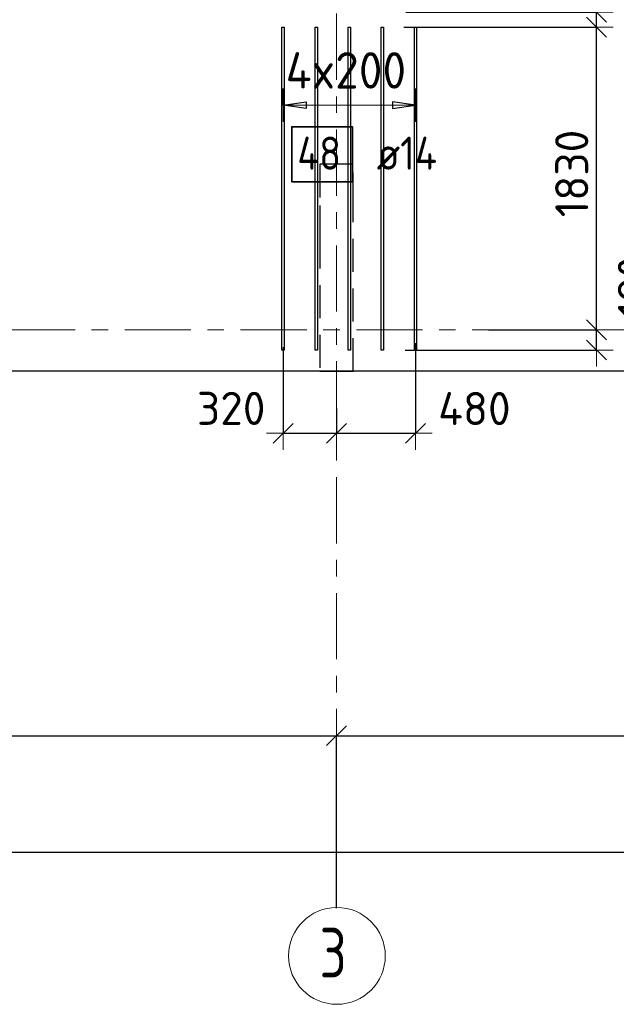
# Model space of a CAD drawing. Header units: metres. Extents: x -38 to 107, y -15 to 21.
# Tile 4 of 89: x 7.24 to 10.84, y -4.07 to 1.87. Entities that reach past the tile are written whole.
import ezdxf

# ---------------------------------------------------------------- set-up
doc = ezdxf.new("R2010")
doc.units = ezdxf.units.M
doc.header["$PDMODE"] = 65
for name, pattern in [('______11', [0.5, 0.4, -0.05, 0, -0.05]), ('______2', [0.27, 0.2, -0.07]), ('______5', [1.1, 0.8, -0.1, 0.1, -0.1])]:
    doc.linetypes.add(name, pattern=pattern)
for name, color, linetype, lineweight in [('XR$2$Осевая линия (1)', 7, '______5', 13), ('XR$2$Размерная линия (1)', 7, 'Continuous', 13), ('XR$3$Перекрытие (1)', 7, 'Continuous', 35), ('XR$3$Размерная линия (1)', 7, 'Continuous', 13)]:
    doc.layers.add(name, color=color, linetype=linetype, lineweight=lineweight)
doc.layers.add('XR$3$Арм.стержн.Доп. Арм верхн.зоны Х', color=7, linetype='Continuous', lineweight=35, true_color=0x8c8cff)
doc.layers.add('XR$5$Стена_ бетон несущ.', color=7, linetype='Continuous', lineweight=70, true_color=0xb4b496)
doc.styles.add('ISOCPEUR', font='txt')
doc.dimstyles.new('DIMSTYLE_3', dxfattribs={"dimtxt": 0.2, "dimasz": 0.2, "dimexe": 0, "dimexo": 0, "dimgap": 0.1, "dimtad": 2, "dimdec": 0, "dimlfac": 1000, "dimrnd": 5, "dimzin": 12, "dimdsep": 46, "dimtxsty": 'ISOCPEUR', "dimblk1": 'ALL_ML_STRICH', "dimblk2": 'ALL_ML_STRICH', "dimsah": 1, "dimcen": 0, "dimclrd": 7, "dimclre": 256, "dimclrt": 7, "dimadec": 0, "dimazin": 0, "dimtfac": 1, "dimtdec": 0, "dimtix": 1, "dimtmove": 2, "dimatfit": 3, "dimfxl": 0, "dimtzin": 0, "dimlwd": 0, "dimlwe": -3, "dimarcsym": 0})
doc.dimstyles.new('DIMSTYLE_6', dxfattribs={"dimtxt": 0.2, "dimasz": 0.2, "dimexe": 0, "dimexo": 0, "dimgap": 0.1, "dimtad": 2, "dimdec": 0, "dimlfac": 1000, "dimrnd": 5, "dimzin": 12, "dimdsep": 46, "dimtxsty": 'ISOCPEUR', "dimblk1": 'ALL_ML_STRICH', "dimblk2": 'ALL_ML_STRICH', "dimsah": 1, "dimcen": 0, "dimclrd": 7, "dimclre": 256, "dimclrt": 7, "dimadec": 0, "dimazin": 0, "dimtfac": 1, "dimtdec": 0, "dimtix": 1, "dimtmove": 2, "dimatfit": 3, "dimfxl": 0, "dimtvp": 1.2, "dimtzin": 0, "dimlwd": 0, "dimlwe": -3, "dimarcsym": 0})
doc.dimstyles.new('DIMSTYLE_7', dxfattribs={"dimtxt": 0.2, "dimasz": 0.2, "dimexe": 0, "dimexo": 0, "dimgap": 0.1, "dimtad": 0, "dimdec": 0, "dimlfac": 1000, "dimrnd": 5, "dimzin": 12, "dimdsep": 46, "dimtxsty": 'ISOCPEUR', "dimblk1": 'ALL_ML_STRICH', "dimblk2": 'ALL_ML_STRICH', "dimsah": 1, "dimcen": 0, "dimclrd": 7, "dimclre": 256, "dimclrt": 7, "dimadec": 0, "dimazin": 0, "dimtfac": 1, "dimtdec": 0, "dimtix": 1, "dimtmove": 2, "dimatfit": 3, "dimfxl": 0, "dimtvp": 1.2, "dimtzin": 0, "dimlwd": 0, "dimlwe": -3, "dimarcsym": 0})

# ---------------------------------------------------------------- blocks, each defined once
blk = doc.blocks.new('ALL_ML_STRICH')
at = {"color": 0, "linetype": 'ByBlock', "lineweight": -2}
for p, q in [((-0.3, -0.3), (0.3, 0.3)), ((0, -0.5), (0, 0.5)), ((-1, 0), (0.5, 0))]:
    blk.add_line(p, q, dxfattribs=at)
blk = doc.blocks.new('*D12')
at = {"layer": 'DEFPOINTS', "color": 7, "linetype": 'Continuous', "lineweight": 13, "transparency": 33554687}
for p in [(0.5, -3.1033), (61.6, -3.1401), (0.5, -3.1563)]:
    blk.add_point(p, dxfattribs=at)
at = {"layer": 'XR$2$Размерная линия (1)', "color": 9, "linetype": 'Continuous', "lineweight": -2, "true_color": 0xc7c7c7, "transparency": 33554687}
for p, q in [((0.5, -3.1233), (0.5, -3.1563)), ((61.6, -3.1563), (61.6, -3.1563))]:
    blk.add_line(p, q, dxfattribs=at)
at = {"layer": 'XR$2$Размерная линия (1)', "color": 7, "linetype": 'Continuous', "lineweight": -2, "transparency": 33554687}
blk.add_line((0.5, -3.1563), (61.6, -3.1563), dxfattribs=at)
at = {"layer": 'XR$2$Размерная линия (1)', "color": 7, "linetype": 'Continuous', "lineweight": 13, "transparency": 33554687, "xscale": 0.2, "yscale": 0.2, "zscale": 0.2, "rotation": 180}
blk.add_blockref('ALL_ML_STRICH', (0.5, -3.1563), dxfattribs=at)
at = {"layer": 'XR$2$Размерная линия (1)', "color": 7, "linetype": 'Continuous', "lineweight": 13, "transparency": 33554687, "xscale": 0.2, "yscale": 0.2, "zscale": 0.2}
blk.add_blockref('ALL_ML_STRICH', (61.6, -3.1563), dxfattribs=at)
at = {"layer": 'XR$2$Размерная линия (1)', "color": 7, "linetype": 'Continuous', "lineweight": 13, "transparency": 33554687, "insert": (31.1, -3.0063), "char_height": 0.2, "width": 1, "attachment_point": 5, "style": 'ISOCPEUR'}
blk.add_mtext('\\A1;{61100}', dxfattribs=at)
blk = doc.blocks.new('*D14')
at = {"layer": 'DEFPOINTS', "color": 7, "linetype": 'Continuous', "lineweight": 13, "transparency": 33554687}
for p in [(4.5, -2.452), (4.5, -3.5132), (9.15, -3.5132)]:
    blk.add_point(p, dxfattribs=at)
at = {"layer": 'XR$2$Размерная линия (1)', "color": 9, "linetype": 'Continuous', "lineweight": -2, "true_color": 0xc7c7c7, "transparency": 33554687}
for p, q in [((4.5, -3.4932), (4.5, -2.452)), ((9.15, -3.4932), (9.15, -2.452))]:
    blk.add_line(p, q, dxfattribs=at)
at = {"layer": 'XR$2$Размерная линия (1)', "color": 7, "linetype": 'Continuous', "lineweight": -2, "transparency": 33554687}
blk.add_line((4.5, -2.452), (9.15, -2.452), dxfattribs=at)
at = {"layer": 'XR$2$Размерная линия (1)', "color": 7, "linetype": 'Continuous', "lineweight": 13, "transparency": 33554687, "xscale": 0.2, "yscale": 0.2, "zscale": 0.2, "rotation": 180}
blk.add_blockref('ALL_ML_STRICH', (4.5, -2.452), dxfattribs=at)
at = {"layer": 'XR$2$Размерная линия (1)', "color": 7, "linetype": 'Continuous', "lineweight": 13, "transparency": 33554687, "xscale": 0.2, "yscale": 0.2, "zscale": 0.2}
blk.add_blockref('ALL_ML_STRICH', (9.15, -2.452), dxfattribs=at)
at = {"layer": 'XR$2$Размерная линия (1)', "color": 7, "linetype": 'Continuous', "lineweight": 13, "transparency": 33554687, "insert": (6.825, -2.302), "char_height": 0.2, "width": 0.8, "attachment_point": 5, "style": 'ISOCPEUR'}
blk.add_mtext('\\A1;{4650}', dxfattribs=at)
blk = doc.blocks.new('*D15')
at = {"layer": 'DEFPOINTS', "color": 7, "linetype": 'Continuous', "lineweight": 13, "transparency": 33554687}
for p in [(9.15, -2.452), (9.15, -3.5132), (13.75, -3.5132)]:
    blk.add_point(p, dxfattribs=at)
at = {"layer": 'XR$2$Размерная линия (1)', "color": 9, "linetype": 'Continuous', "lineweight": -2, "true_color": 0xc7c7c7, "transparency": 33554687}
for p, q in [((9.15, -3.4932), (9.15, -2.452)), ((13.75, -3.4932), (13.75, -2.452))]:
    blk.add_line(p, q, dxfattribs=at)
at = {"layer": 'XR$2$Размерная линия (1)', "color": 7, "linetype": 'Continuous', "lineweight": -2, "transparency": 33554687}
blk.add_line((9.15, -2.452), (13.75, -2.452), dxfattribs=at)
at = {"layer": 'XR$2$Размерная линия (1)', "color": 7, "linetype": 'Continuous', "lineweight": 13, "transparency": 33554687, "xscale": 0.2, "yscale": 0.2, "zscale": 0.2, "rotation": 180}
blk.add_blockref('ALL_ML_STRICH', (9.15, -2.452), dxfattribs=at)
at = {"layer": 'XR$2$Размерная линия (1)', "color": 7, "linetype": 'Continuous', "lineweight": 13, "transparency": 33554687, "xscale": 0.2, "yscale": 0.2, "zscale": 0.2}
blk.add_blockref('ALL_ML_STRICH', (13.75, -2.452), dxfattribs=at)
at = {"layer": 'XR$2$Размерная линия (1)', "color": 7, "linetype": 'Continuous', "lineweight": 13, "transparency": 33554687, "insert": (11.45, -2.302), "char_height": 0.2, "width": 0.8, "attachment_point": 5, "style": 'ISOCPEUR'}
blk.add_mtext('\\A1;{4600}', dxfattribs=at)
blk = doc.blocks.new('*D108')
at = {"layer": 'DEFPOINTS', "color": 7, "linetype": 'Continuous', "lineweight": 13, "transparency": 33554687}
for p in [(8.8275, -0.0855), (9.15, -0.455), (8.8275, -0.6252)]:
    blk.add_point(p, dxfattribs=at)
at = {"layer": 'XR$3$Размерная линия (1)', "color": 9, "linetype": 'Continuous', "lineweight": -2, "true_color": 0xc7c7c7, "transparency": 33554687}
for p, q in [((8.8275, -0.1055), (8.8275, -0.6252)), ((9.15, -0.475), (9.15, -0.6252))]:
    blk.add_line(p, q, dxfattribs=at)
at = {"layer": 'XR$3$Размерная линия (1)', "color": 7, "linetype": 'Continuous', "lineweight": -2, "transparency": 33554687}
blk.add_line((8.8275, -0.6252), (9.15, -0.6252), dxfattribs=at)
at = {"layer": 'XR$3$Размерная линия (1)', "color": 7, "linetype": 'Continuous', "lineweight": 13, "transparency": 33554687, "xscale": 0.2, "yscale": 0.2, "zscale": 0.2, "rotation": 180}
blk.add_blockref('ALL_ML_STRICH', (8.8275, -0.6252), dxfattribs=at)
at = {"layer": 'XR$3$Размерная линия (1)', "color": 7, "linetype": 'Continuous', "lineweight": 13, "transparency": 33554687, "xscale": 0.2, "yscale": 0.2, "zscale": 0.2}
blk.add_blockref('ALL_ML_STRICH', (9.15, -0.6252), dxfattribs=at)
at = {"layer": 'XR$3$Размерная линия (1)', "color": 7, "linetype": 'Continuous', "lineweight": 13, "transparency": 33554687, "insert": (8.5135, -0.4747), "char_height": 0.2, "width": 0.6, "attachment_point": 5, "style": 'ISOCPEUR'}
blk.add_mtext('\\A1;{320}', dxfattribs=at)
blk = doc.blocks.new('*D109')
at = {"layer": 'DEFPOINTS', "color": 7, "linetype": 'Continuous', "lineweight": 13, "transparency": 33554687}
for p in [(9.6275, -0.0606), (9.15, -0.455), (9.15, -0.6252)]:
    blk.add_point(p, dxfattribs=at)
at = {"layer": 'XR$3$Размерная линия (1)', "color": 9, "linetype": 'Continuous', "lineweight": -2, "true_color": 0xc7c7c7, "transparency": 33554687}
for p, q in [((9.6275, -0.0806), (9.6275, -0.6252)), ((9.15, -0.475), (9.15, -0.6252))]:
    blk.add_line(p, q, dxfattribs=at)
at = {"layer": 'XR$3$Размерная линия (1)', "color": 7, "linetype": 'Continuous', "lineweight": -2, "transparency": 33554687}
blk.add_line((9.15, -0.6252), (9.6275, -0.6252), dxfattribs=at)
at = {"layer": 'XR$3$Размерная линия (1)', "color": 7, "linetype": 'Continuous', "lineweight": 13, "transparency": 33554687, "xscale": 0.2, "yscale": 0.2, "zscale": 0.2, "rotation": 180}
blk.add_blockref('ALL_ML_STRICH', (9.15, -0.6252), dxfattribs=at)
at = {"layer": 'XR$3$Размерная линия (1)', "color": 7, "linetype": 'Continuous', "lineweight": 13, "transparency": 33554687, "xscale": 0.2, "yscale": 0.2, "zscale": 0.2}
blk.add_blockref('ALL_ML_STRICH', (9.6275, -0.6252), dxfattribs=at)
at = {"layer": 'XR$3$Размерная линия (1)', "color": 7, "linetype": 'Continuous', "lineweight": 13, "transparency": 33554687, "insert": (9.9834, -0.4756), "char_height": 0.2, "width": 0.6, "attachment_point": 5, "style": 'ISOCPEUR'}
blk.add_mtext('\\A1;{480}', dxfattribs=at)
blk = doc.blocks.new('*D387')
at = {"layer": 'DEFPOINTS', "color": 7, "linetype": 'Continuous', "lineweight": 13, "transparency": 33554687}
for p in [(10.0483, 0), (9.5455, -0.1221), (10.7219, -0.1221)]:
    blk.add_point(p, dxfattribs=at)
at = {"layer": 'XR$3$Размерная линия (1)', "color": 9, "linetype": 'Continuous', "lineweight": -2, "true_color": 0xc7c7c7, "transparency": 33554687}
for p, q in [((10.0683, 0), (10.7219, 0)), ((9.5655, -0.1221), (10.7219, -0.1221))]:
    blk.add_line(p, q, dxfattribs=at)
at = {"layer": 'XR$3$Размерная линия (1)', "color": 7, "linetype": 'Continuous', "lineweight": -2, "transparency": 33554687}
blk.add_line((10.7219, -0.1221), (10.7219, 0), dxfattribs=at)
at = {"layer": 'XR$3$Размерная линия (1)', "color": 7, "linetype": 'Continuous', "lineweight": 13, "transparency": 33554687, "xscale": 0.2, "yscale": 0.2, "zscale": 0.2}
for p, rotation in [((10.7219, 0), 90), ((10.7219, -0.1221), 270)]:
    blk.add_blockref('ALL_ML_STRICH', p, dxfattribs=dict(at, rotation=rotation))
at = {"layer": 'XR$3$Размерная линия (1)', "color": 7, "linetype": 'Continuous', "lineweight": 13, "transparency": 33554687, "insert": (10.9506, 0.2601), "char_height": 0.2, "width": 0.6, "attachment_point": 5, "rotation": 90, "style": 'ISOCPEUR'}
blk.add_mtext('\\A1;{120}', dxfattribs=at)
blk = doc.blocks.new('*D388')
at = {"layer": 'DEFPOINTS', "color": 7, "linetype": 'Continuous', "lineweight": 13, "transparency": 33554687}
for p in [(9.5374, 1.8279), (10.0483, 0), (10.7219, 0)]:
    blk.add_point(p, dxfattribs=at)
at = {"layer": 'XR$3$Размерная линия (1)', "color": 9, "linetype": 'Continuous', "lineweight": -2, "true_color": 0xc7c7c7, "transparency": 33554687}
for p, q in [((9.5574, 1.8279), (10.7219, 1.8279)), ((10.0683, 0), (10.7219, 0))]:
    blk.add_line(p, q, dxfattribs=at)
at = {"layer": 'XR$3$Размерная линия (1)', "color": 7, "linetype": 'Continuous', "lineweight": -2, "transparency": 33554687}
blk.add_line((10.7219, 0), (10.7219, 1.8279), dxfattribs=at)
at = {"layer": 'XR$3$Размерная линия (1)', "color": 7, "linetype": 'Continuous', "lineweight": 13, "transparency": 33554687, "xscale": 0.2, "yscale": 0.2, "zscale": 0.2}
for p, rotation in [((10.7219, 1.8279), 90), ((10.7219, 0), 270)]:
    blk.add_blockref('ALL_ML_STRICH', p, dxfattribs=dict(at, rotation=rotation))
at = {"layer": 'XR$3$Размерная линия (1)', "color": 7, "linetype": 'Continuous', "lineweight": 13, "transparency": 33554687, "insert": (10.5719, 0.944), "char_height": 0.2, "width": 0.8, "attachment_point": 5, "rotation": 90, "style": 'ISOCPEUR'}
blk.add_mtext('\\A1;{1830}', dxfattribs=at)
blk = doc.blocks.new('*D389')
at = {"layer": 'DEFPOINTS', "color": 7, "linetype": 'Continuous', "lineweight": 13, "transparency": 33554687}
for p in [(9.55, 1.9185), (9.5374, 1.8279), (10.7219, 1.8279)]:
    blk.add_point(p, dxfattribs=at)
at = {"layer": 'XR$3$Размерная линия (1)', "color": 9, "linetype": 'Continuous', "lineweight": -2, "true_color": 0xc7c7c7, "transparency": 33554687}
for p, q in [((9.57, 1.9185), (10.7219, 1.9185)), ((9.5574, 1.8279), (10.7219, 1.8279))]:
    blk.add_line(p, q, dxfattribs=at)
at = {"layer": 'XR$3$Размерная линия (1)', "color": 7, "linetype": 'Continuous', "lineweight": -2, "transparency": 33554687}
blk.add_line((10.7219, 1.8279), (10.7219, 1.9185), dxfattribs=at)
at = {"layer": 'XR$3$Размерная линия (1)', "color": 7, "linetype": 'Continuous', "lineweight": 13, "transparency": 33554687, "xscale": 0.2, "yscale": 0.2, "zscale": 0.2}
for p, rotation in [((10.7219, 1.8279), 270), ((10.7219, 1.9185), 90)]:
    blk.add_blockref('ALL_ML_STRICH', p, dxfattribs=dict(at, rotation=rotation))
at = {"layer": 'XR$3$Размерная линия (1)', "color": 7, "linetype": 'Continuous', "lineweight": 13, "transparency": 33554687, "insert": (10.8852, 2.1395), "char_height": 0.2, "width": 0.4, "attachment_point": 5, "rotation": 90, "style": 'ISOCPEUR'}
blk.add_mtext('\\A1;{90}', dxfattribs=at)
blk = doc.blocks.new('*D390')
at = {"layer": 'DEFPOINTS', "color": 7, "linetype": 'Continuous', "lineweight": 13, "transparency": 33554687}
for p in [(10.5511, 3.3), (9.55, 1.9185), (10.7219, 1.9185)]:
    blk.add_point(p, dxfattribs=at)
at = {"layer": 'XR$3$Размерная линия (1)', "color": 9, "linetype": 'Continuous', "lineweight": -2, "true_color": 0xc7c7c7, "transparency": 33554687}
for p, q in [((10.7219, 3.3), (10.7219, 3.3)), ((9.57, 1.9185), (10.7219, 1.9185))]:
    blk.add_line(p, q, dxfattribs=at)
at = {"layer": 'XR$3$Размерная линия (1)', "color": 7, "linetype": 'Continuous', "lineweight": -2, "transparency": 33554687}
blk.add_line((10.7219, 1.9185), (10.7219, 3.3), dxfattribs=at)
at = {"layer": 'XR$3$Размерная линия (1)', "color": 7, "linetype": 'Continuous', "lineweight": 13, "transparency": 33554687, "xscale": 0.2, "yscale": 0.2, "zscale": 0.2}
for p, rotation in [((10.7219, 3.3), 90), ((10.7219, 1.9185), 270)]:
    blk.add_blockref('ALL_ML_STRICH', p, dxfattribs=dict(at, rotation=rotation))
at = {"layer": 'XR$3$Размерная линия (1)', "color": 7, "linetype": 'Continuous', "lineweight": 13, "transparency": 33554687, "insert": (10.5719, 2.6393), "char_height": 0.2, "width": 0.8, "attachment_point": 5, "rotation": 90, "style": 'ISOCPEUR'}
blk.add_mtext('\\A1;{1380}', dxfattribs=at)

msp = doc.modelspace()

# ---------------------------------------------------------------- linework, layer by layer
at = {"layer": 'XR$2$Осевая линия (1)', "color": 253, "linetype": '______11', "lineweight": 13, "true_color": 0xa0a0a0, "transparency": 33554687}
for p, q in [((9.15, -3.39), (9.15, 19.78)), ((-2.63, 0), (62.6, 0))]:
    msp.add_line(p, q, dxfattribs=at)
at = {"layer": 'XR$2$Осевая линия (1)', "color": 7, "linetype": 'Continuous', "lineweight": 13, "transparency": 33554687}
msp.add_circle((9.1524, -3.7819), 0.2924, dxfattribs=at)
at = {"layer": 'XR$3$Арм.стержн.Доп. Арм верхн.зоны Х', "color": 253, "linetype": 'Continuous', "lineweight": -3, "true_color": 0xa0a0a0, "transparency": 33554687}
for p, q in [((8.8275, 1.3571), (8.8275, 1.4571)), ((9.6275, 1.3571), (9.6275, 1.4571)), ((8.8275, 1.3571), (8.8275, 1.2571)), ((9.6275, 1.3571), (9.6275, 1.2571))]:
    msp.add_line(p, q, dxfattribs=at)
at = {"layer": 'XR$3$Арм.стержн.Доп. Арм верхн.зоны Х', "color": 7, "linetype": 'Continuous', "lineweight": 25, "transparency": 33554687}
for p, q in [((8.8275, 1.3571), (8.9675, 1.3771)), ((8.9675, 1.3771), (8.9675, 1.3371)), ((9.6275, 1.3571), (9.4875, 1.3771)), ((9.4875, 1.3771), (9.4875, 1.3371)), ((8.9675, 1.3371), (8.8275, 1.3571)), ((9.4875, 1.3371), (9.6275, 1.3571))]:
    msp.add_line(p, q, dxfattribs=at)
at = {"layer": 'XR$3$Арм.стержн.Доп. Арм верхн.зоны Х', "color": 7, "linetype": 'Continuous', "lineweight": 13, "transparency": 33554687}
for p, q in [((8.8275, 1.3571), (8.8275, 1.3571)), ((8.8275, 1.3571), (9.6275, 1.3571)), ((9.6275, 1.3571), (9.6275, 1.3571))]:
    msp.add_line(p, q, dxfattribs=at)
at = {"layer": 'XR$3$Арм.стержн.Доп. Арм верхн.зоны Х', "color": 7, "linetype": 'Continuous', "lineweight": 25, "transparency": 33554687}
for points in [[(8.8205, -0.1221), (8.8205, 1.8279), (8.8345, 1.8279), (8.8345, -0.1221), (8.8205, -0.1221)], [(9.0205, -0.1221), (9.0205, 1.8279), (9.0345, 1.8279), (9.0345, -0.1221), (9.0205, -0.1221)], [(9.2205, -0.1221), (9.2205, 1.8279), (9.2345, 1.8279), (9.2345, -0.1221), (9.2205, -0.1221)], [(9.4205, -0.1221), (9.4205, 1.8279), (9.4345, 1.8279), (9.4345, -0.1221), (9.4205, -0.1221)], [(9.6205, -0.1221), (9.6205, 1.8279), (9.6345, 1.8279), (9.6345, -0.1221), (9.6205, -0.1221)]]:
    msp.add_lwpolyline(points, dxfattribs=at)
at = {"layer": 'XR$3$Арм.стержн.Доп. Арм верхн.зоны Х', "color": 7, "linetype": 'Continuous', "lineweight": 35, "transparency": 33554687}
msp.add_lwpolyline([(8.8794, 0.8936), (9.2461, 0.8936), (9.2461, 1.2269), (8.8794, 1.2269), (8.8794, 0.8936)], dxfattribs=at)
at = {"layer": 'XR$3$Перекрытие (1)', "color": 7, "linetype": 'Continuous', "lineweight": 25, "transparency": 33554687}
msp.add_line((13.6501, -0.2498), (0.25, -0.2498), dxfattribs=at)
at = {"layer": 'XR$5$Стена_ бетон несущ.', "color": 253, "linetype": '______2', "lineweight": -3, "true_color": 0xa0a0a0, "transparency": 33554687}
for p, q in [((9.25, 1), (9.05, 1)), ((9.05, 1), (9.05, 0.75)), ((9.25, 0.75), (9.25, 1)), ((9.05, 0.75), (9.05, 0.5702)), ((9.25, -0.25), (9.25, 0.75)), ((9.05, 0.5702), (9.05, -0.25)), ((9.05, -0.25), (9.25, -0.25))]:
    msp.add_line(p, q, dxfattribs=at)

# ---------------------------------------------------------------- texts
at = {"layer": 'XR$2$Осевая линия (1)', "color": 7, "linetype": 'Continuous', "lineweight": 13, "transparency": 33554687, "insert": (9.0474, -3.9124), "char_height": 0.3, "width": 0.326407, "attachment_point": 7, "style": 'ISOCPEUR'}
msp.add_mtext('\\W0.78;3', dxfattribs=at)
at = {"layer": 'XR$3$Арм.стержн.Доп. Арм верхн.зоны Х', "color": 7, "linetype": 'Continuous', "lineweight": 13, "transparency": 33554687, "insert": (8.8425, 1.4571), "char_height": 0.22, "width": 0.895564, "attachment_point": 7, "style": 'ISOCPEUR'}
msp.add_mtext('\\W0.95;4x200', dxfattribs=at)
at = {"layer": 'XR$3$Арм.стержн.Доп. Арм верхн.зоны Х', "color": 7, "linetype": 'Continuous', "lineweight": 25, "transparency": 33554687, "char_height": 0.2, "attachment_point": 7, "style": 'ISOCPEUR'}
for s, insert, width in [('\\W0.88;48', (8.9128, 0.9669), 0.387995), ('\\W0.89; ø14 ', (9.2794, 0.9669), 0.769432)]:
    msp.add_mtext(s, dxfattribs=dict(at, insert=insert, width=width))

# ---------------------------------------------------------------- dimensions: what is measured, and where the dimension line sits
at = {"layer": 'XR$2$Размерная линия (1)', "color": 7, "linetype": 'Continuous', "lineweight": 13, "transparency": 33554687}
for base, p1, p2, picture, middle in [((9.15, -2.452), (4.5, -3.4932), (9.15, -3.4932), '*D14', (6.825, -2.302)), ((13.75, -2.452), (9.15, -3.4932), (13.75, -3.4932), '*D15', (11.45, -2.302)), ((61.6, -3.1563), (0.5, -3.1233), (61.6, -3.1563), '*D12', (31.1, -3.0063))]:
    dim = msp.add_linear_dim(base=base, p1=p1, p2=p2, dimstyle='DIMSTYLE_3', override={"dimpost": '<>', "dimclrd": 7, "dimclre": 9, "dimclrt": 7, "dimlwd": 0, "dimlwe": 65533}, dxfattribs=at)
    dim.commit()
    dim.dimension.update_dxf_attribs({"geometry": picture, "text_midpoint": middle, "dimtype": 160})
at = {"layer": 'XR$3$Размерная линия (1)', "color": 7, "linetype": 'Continuous', "lineweight": 13, "transparency": 33554687}
for base, p1, p2, dimstyle, picture, middle in [((10.72186, 3.3), (9.57003, 1.91853), (10.72186, 3.3), 'DIMSTYLE_3', '*D390', (10.57186, 2.63926)), ((10.7219, 1.9185), (9.5574, 1.8279), (9.57, 1.9185), 'DIMSTYLE_7', '*D389', (10.8852, 2.1395)), ((10.7219, 1.8279), (10.0683, 0), (9.5574, 1.8279), 'DIMSTYLE_3', '*D388', (10.5719, 0.944)), ((10.7219, 0), (9.5655, -0.1221), (10.0683, 0), 'DIMSTYLE_7', '*D387', (10.9506, 0.2601))]:
    dim = msp.add_linear_dim(base=base, p1=p1, p2=p2, angle=90, dimstyle=dimstyle, override={"dimpost": '<>', "dimclrd": 7, "dimclre": 9, "dimclrt": 7, "dimlwd": 0, "dimlwe": 65533}, dxfattribs=at)
    dim.commit()
    dim.dimension.update_dxf_attribs({"geometry": picture, "text_midpoint": middle, "dimtype": 160})
for base, p1, p2, picture, middle in [((9.15, -0.62516), (8.82752, -0.10549), (9.15, -0.47504), '*D108', (8.51346, -0.47474)), ((9.62752, -0.62516), (9.15, -0.47504), (9.62752, -0.08058), '*D109', (9.98338, -0.47562))]:
    dim = msp.add_linear_dim(base=base, p1=p1, p2=p2, dimstyle='DIMSTYLE_6', override={"dimpost": '<>', "dimclrd": 7, "dimclre": 9, "dimclrt": 7, "dimlwd": 0, "dimlwe": 65533}, dxfattribs=at)
    dim.commit()
    dim.dimension.update_dxf_attribs({"geometry": picture, "text_midpoint": middle, "dimtype": 160})

doc.saveas('drawing.dxf')
